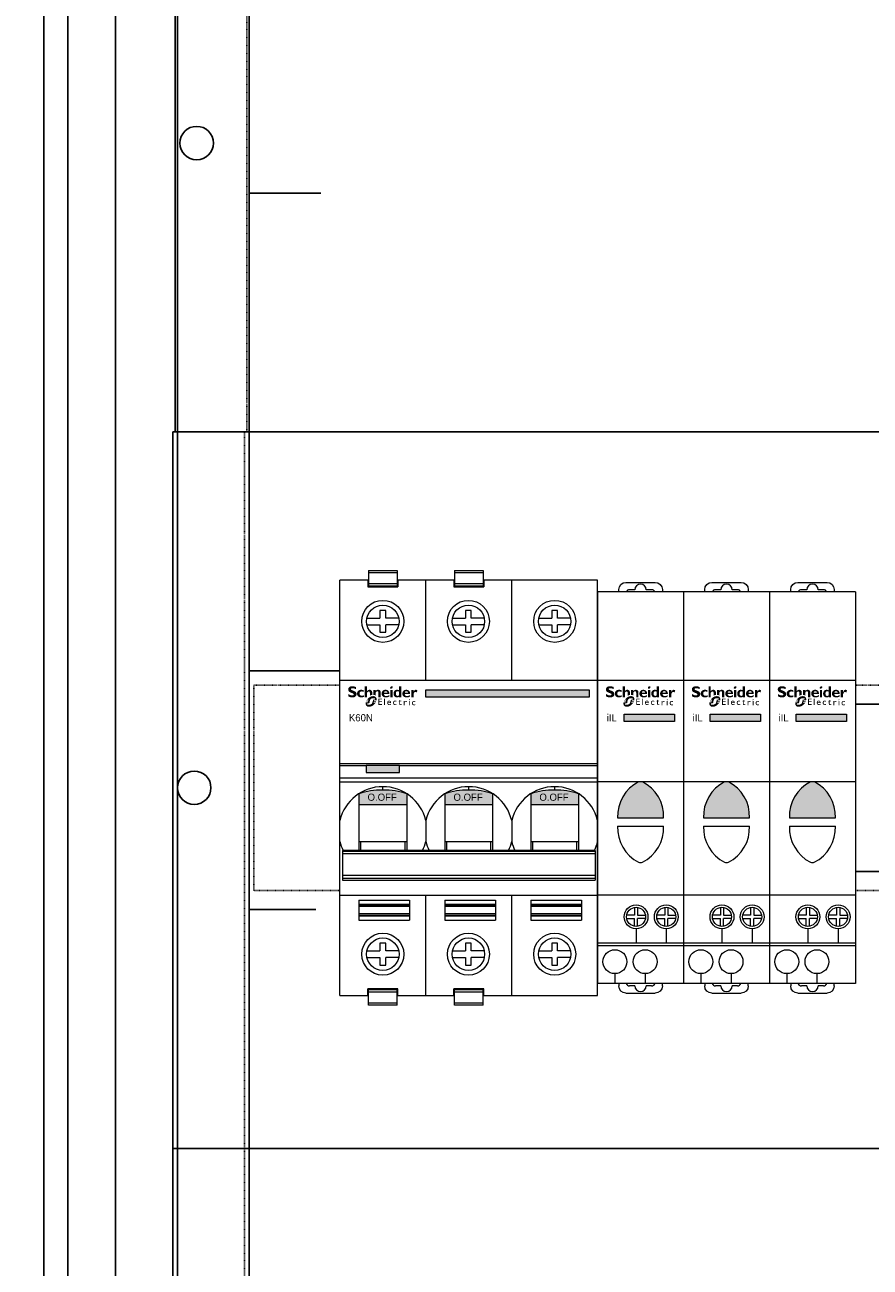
# Model space of a CAD drawing. Header units: millimetres. Extents: x 53896 to 55996, y -16755 to -13785.
# Tile 21 of 24: x 54675 to 54852, y -14565 to -14305. Entities that reach past the tile are written whole.
import ezdxf
from ezdxf.enums import TextEntityAlignment as Align

# ---------------------------------------------------------------- set-up
doc = ezdxf.new("R2010")
doc.units = ezdxf.units.MM
doc.header["$MEASUREMENT"] = 0
doc.linetypes.add('POINTILLE', pattern=[0.2, 0.06, -0.14])
doc.layers.add('2DE_OBJ_Schneider-Devices', color=7, linetype='Continuous', lineweight=18)
doc.layers.add('2DE_OBJ_Schneider-Logo', color=112, linetype='Continuous', lineweight=0)
for name, color, linetype in [('CP_WIPEOUT', 254, 'Continuous'), ('LAYER1', 7, 'Continuous'), ('LAYER13', 7, 'Continuous'), ('LAYER19', 7, 'Continuous'), ('LAYER27', 7, 'Continuous'), ('LAYER3', 7, 'Continuous'), ('LAYER9', 7, 'Continuous')]:
    doc.layers.add(name, color=color, linetype=linetype)
doc.styles.add('CP_ATTR', font='arial.ttf')

# ---------------------------------------------------------------- blocks, each defined once
blk = doc.blocks.new('SYMBOLE_G')
at = {"layer": 'LAYER3', "color": 7}
blk.add_lwpolyline([(0, 0), (595, 0), (595, -1830), (0, -1830)], close=True, dxfattribs=at)
blk = doc.blocks.new('__EDIGRA2__3456_G')
at = {"layer": 'LAYER27', "color": 7}
blk.add_lwpolyline([(5, -5), (300, -5), (300, -1675), (5, -1675)], close=True, dxfattribs=at)
at = {"layer": 'LAYER3', "color": 7}
blk.add_line((28, -15), (28, -1665), dxfattribs=at)
for points in [[(0, 0), (305, 0), (305, -1830), (0, -1830)], [(15, -15), (290, -15), (290, -1665), (15, -1665)], [(15, -15), (28, -15), (28, -1665), (15, -1665)]]:
    blk.add_lwpolyline(points, close=True, dxfattribs=at)
at = {"layer": 'LAYER9', "color": 7}
for p, q in [((43, -1665), (43, -15)), ((43, -415), (58, -415)), ((43, -465), (58, -465)), ((43, -515), (63, -515)), ((43, -565), (57, -565)), ((43, -615), (57, -615))]:
    blk.add_line(p, q, dxfattribs=at)
at = {"layer": 'LAYER9', "color": 7, "width": 0.75}
blk.add_text('10', height=8, dxfattribs=at).set_placement((71, -513), align=Align.CENTER)
blk = doc.blocks.new('__EDIGRA2__3458_G')
at = {"layer": 'LAYER13', "color": 7, "linetype": 'POINTILLE'}
blk.add_lwpolyline([(15, 0), (235, 0), (235, -450), (15, -450)], close=True, dxfattribs=at)
at = {"layer": 'LAYER19', "color": 7}
blk.add_lwpolyline([(0, 0), (250, 0), (250, -450), (0, -450)], close=True, dxfattribs=at)
blk.add_circle((4.5, -389.5), 3.5, dxfattribs=at)
blk = doc.blocks.new('__EDIGRA2__3460_G')
at = {"layer": 'LAYER13', "color": 7, "linetype": 'POINTILLE'}
blk.add_lwpolyline([(15, 0), (235, 0), (235, -150), (15, -150)], close=True, dxfattribs=at)
at = {"layer": 'LAYER13', "color": 7}
blk.add_lwpolyline([(35, -57), (215, -57), (215, -92), (35, -92)], close=True, dxfattribs=at)
at = {"layer": 'LAYER19', "color": 7}
blk.add_lwpolyline([(0, 0), (250, 0), (250, -150), (0, -150)], close=True, dxfattribs=at)
at = {"layer": 'LAYER19', "color": 253, "linetype": 'POINTILLE'}
blk.add_lwpolyline([(17, -53), (233, -53), (233, -96), (17, -96)], close=True, dxfattribs=at)
at = {"layer": 'LAYER19', "color": 7}
for centre in [(4.5, -74.5), (245.5, -74.5)]:
    blk.add_circle(centre, 3.5, dxfattribs=at)
blk = doc.blocks.new('Logo Schneider_2009')
for points in [[(1.62, 8.12), (1.87, 8.01), (2.17, 7.9), (2.51, 7.77), (2.73, 7.68), (2.98, 7.54), (3.16, 7.4), (3.26, 7.26), (3.3, 7.1), (3.29, 7.04), (3.24, 6.86), (3.13, 6.73), (2.95, 6.63), (2.72, 6.57), (2.41, 6.55), (2.37, 6.55), (2.18, 6.56), (1.97, 6.59), (1.76, 6.64), (1.55, 6.71), (1.32, 6.79), (1.09, 6.9), (0.85, 7.02), (0.61, 7.16), (0.36, 7.32), (0.36, 6.02), (0.45, 5.97), (0.69, 5.86), (0.93, 5.76), (1.16, 5.67), (1.4, 5.6), (1.63, 5.54), (1.86, 5.49), (2.08, 5.46), (2.31, 5.44), (2.53, 5.43), (2.63, 5.43), (2.89, 5.45), (3.15, 5.48), (3.38, 5.53), (3.61, 5.6), (3.82, 5.69), (4.02, 5.8), (4.2, 5.92), (4.3, 6), (4.47, 6.17), (4.6, 6.35), (4.71, 6.55), (4.79, 6.77), (4.83, 7.01), (4.85, 7.26), (4.84, 7.35), (4.82, 7.58), (4.76, 7.8), (4.68, 8.01), (4.56, 8.2), (4.42, 8.38), (4.25, 8.55), (4.04, 8.71), (3.98, 8.75), (3.84, 8.82), (3.67, 8.9), (3.45, 9), (3.2, 9.11), (2.9, 9.23), (2.57, 9.36), (2.35, 9.45), (2.1, 9.58), (1.91, 9.72), (1.8, 9.86), (1.77, 10.01), (1.77, 10.04), (1.82, 10.21), (1.93, 10.33), (2.11, 10.42), (2.36, 10.48), (2.67, 10.5), (2.7, 10.49), (2.88, 10.49), (3.07, 10.46), (3.28, 10.42), (3.51, 10.36), (3.75, 10.28), (4.01, 10.19), (4.28, 10.09), (4.57, 9.97), (4.57, 11.12), (4.4, 11.19), (4.16, 11.29), (3.91, 11.37), (3.67, 11.44), (3.44, 11.5), (3.2, 11.54), (2.97, 11.57), (2.75, 11.59), (2.53, 11.59), (2.44, 11.59), (2.17, 11.58), (1.91, 11.55), (1.67, 11.5), (1.45, 11.43), (1.24, 11.35), (1.05, 11.24), (0.87, 11.12), (0.83, 11.1), (0.65, 10.93), (0.5, 10.75), (0.39, 10.56), (0.3, 10.34), (0.25, 10.11), (0.24, 9.87), (0.24, 9.79), (0.26, 9.55), (0.32, 9.32), (0.4, 9.11), (0.51, 8.91), (0.65, 8.73), (0.82, 8.57), (1.02, 8.42), (1.09, 8.37), (1.22, 8.3), (1.4, 8.22)], [(8.85, 6.63), (8.6, 6.54), (8.33, 6.46), (8.09, 6.4), (7.89, 6.37), (7.71, 6.35), (7.69, 6.35), (7.44, 6.38), (7.21, 6.44), (7, 6.54), (6.83, 6.69), (6.68, 6.86), (6.58, 7.06), (6.51, 7.29), (6.49, 7.55), (6.51, 7.77), (6.55, 7.99), (6.63, 8.18), (6.73, 8.34), (6.87, 8.48), (7.04, 8.58), (7.25, 8.65), (7.48, 8.7), (7.75, 8.71), (7.86, 8.71), (8.1, 8.68), (8.33, 8.62), (8.56, 8.54), (8.79, 8.43), (8.79, 9.4), (8.62, 9.45), (8.38, 9.52), (8.13, 9.58), (7.9, 9.62), (7.66, 9.64), (7.44, 9.65), (7.28, 9.65), (7.03, 9.63), (6.79, 9.58), (6.56, 9.52), (6.34, 9.44), (6.14, 9.33), (5.95, 9.21), (5.77, 9.06), (5.73, 9.03), (5.57, 8.86), (5.43, 8.67), (5.32, 8.47), (5.23, 8.26), (5.17, 8.03), (5.13, 7.79), (5.12, 7.53), (5.12, 7.49), (5.14, 7.24), (5.18, 7), (5.25, 6.77), (5.34, 6.56), (5.46, 6.37), (5.6, 6.19), (5.77, 6.02), (5.89, 5.92), (6.07, 5.8), (6.27, 5.69), (6.48, 5.61), (6.71, 5.54), (6.95, 5.49), (7.2, 5.46), (7.47, 5.45), (7.65, 5.46), (7.87, 5.48), (8.1, 5.51), (8.34, 5.57), (8.59, 5.64), (8.85, 5.73)], [(12.28, 6.41), (12.16, 6.34), (12.16, 7.83), (12.14, 8.11), (12.08, 8.34), (11.98, 8.51), (11.84, 8.63), (11.65, 8.7), (11.51, 8.71), (11.33, 8.68), (11.14, 8.6), (10.96, 8.46), (10.77, 8.26), (10.65, 8.1), (10.65, 5.51), (9.38, 5.51), (9.38, 11.52), (10.65, 11.52), (10.65, 8.99), (10.67, 8.99), (10.84, 9.18), (11.03, 9.34), (11.22, 9.47), (11.43, 9.56), (11.65, 9.62), (11.87, 9.65), (11.95, 9.65), (12.21, 9.64), (12.45, 9.59), (12.66, 9.5), (12.86, 9.39), (12.97, 9.3), (13.12, 9.13), (13.24, 8.95), (13.34, 8.74), (13.4, 8.51), (13.43, 8.26), (13.43, 8.1), (13.43, 6.86), (13.26, 6.83), (13.14, 6.79), (13.01, 6.75), (12.89, 6.71), (12.77, 6.66), (12.64, 6.6), (12.52, 6.54), (12.4, 6.48)], [(14.3, 6.84), (14.15, 6.86), (14.04, 6.86), (14.04, 9.57), (15.32, 9.57), (15.32, 9), (15.5, 9.19), (15.69, 9.35), (15.89, 9.47), (16.1, 9.56), (16.32, 9.62), (16.55, 9.65), (16.63, 9.65), (16.89, 9.64), (17.13, 9.58), (17.34, 9.5), (17.54, 9.38), (17.61, 9.32), (17.77, 9.16), (17.9, 8.99), (18, 8.78), (18.07, 8.56), (18.11, 8.31), (18.12, 8.1), (18.12, 5.51), (16.85, 5.51), (16.85, 8), (16.82, 8.28), (16.76, 8.49), (16.64, 8.65), (16.49, 8.76), (16.28, 8.8), (16.2, 8.81), (16.02, 8.78), (15.84, 8.7), (15.66, 8.55), (15.48, 8.36), (15.32, 8.14), (15.32, 6.4), (15.28, 6.44), (15.18, 6.52), (15.07, 6.59), (14.96, 6.65), (14.84, 6.71), (14.71, 6.75), (14.58, 6.79), (14.44, 6.82)], [(36.55, 8.09), (36.69, 8.25), (36.84, 8.36), (37, 8.43), (37.16, 8.46), (37.24, 8.45), (37.44, 8.4), (37.67, 8.31), (37.93, 8.16), (38.28, 9.3), (38.07, 9.44), (37.83, 9.56), (37.62, 9.63), (37.44, 9.65), (37.41, 9.65), (37.23, 9.63), (37.06, 9.57), (36.89, 9.47), (36.73, 9.33), (36.57, 9.16), (36.42, 8.95), (36.28, 8.7), (36.14, 8.42), (36.12, 8.42), (36.12, 9.59), (34.85, 9.59), (34.85, 5.53), (36.12, 5.53), (36.12, 7.28), (36.14, 7.33), (36.27, 7.63), (36.41, 7.88)], [(17.35, 4.39), (18.84, 4.39), (18.84, 4.85), (16.85, 4.85), (16.85, 1.32), (18.88, 1.32), (18.88, 1.79), (17.35, 1.79), (17.35, 2.89), (18.79, 2.89), (18.79, 3.33), (17.35, 3.33)], [(20.41, 4.85), (19.96, 4.85), (19.96, 1.32), (20.41, 1.32)], [(26.21, 3.69), (26.05, 3.7), (25.97, 3.7), (25.79, 3.68), (25.62, 3.63), (25.47, 3.57), (25.34, 3.48), (25.22, 3.36), (25.15, 3.27), (25.06, 3.13), (25, 2.98), (24.95, 2.82), (24.92, 2.64), (24.91, 2.45), (24.92, 2.37), (24.94, 2.19), (24.98, 2.02), (25.04, 1.87), (25.13, 1.73), (25.24, 1.6), (25.29, 1.56), (25.42, 1.46), (25.57, 1.38), (25.72, 1.32), (25.9, 1.29), (26.08, 1.28), (26.1, 1.28), (26.29, 1.29), (26.46, 1.32), (26.62, 1.36), (26.77, 1.42), (26.77, 1.87), (26.65, 1.82), (26.48, 1.76), (26.31, 1.73), (26.16, 1.72), (25.99, 1.73), (25.83, 1.76), (25.69, 1.82), (25.58, 1.9), (25.49, 2.01), (25.43, 2.14), (25.39, 2.3), (25.38, 2.48), (25.38, 2.61), (25.42, 2.78), (25.48, 2.94), (25.57, 3.07), (25.61, 3.11), (25.75, 3.2), (25.9, 3.26), (26.08, 3.28), (26.09, 3.28), (26.24, 3.26), (26.39, 3.22), (26.56, 3.14), (26.73, 3.04), (26.73, 3.53), (26.72, 3.53), (26.54, 3.61), (26.37, 3.66)], [(29.47, 3.65), (28.74, 3.65), (28.74, 4.14), (27.88, 3.29), (27.88, 3.24), (28.27, 3.24), (28.27, 2.01), (28.28, 1.89), (28.31, 1.73), (28.36, 1.59), (28.45, 1.48), (28.55, 1.39), (28.69, 1.33), (28.85, 1.29), (29.03, 1.28), (29.09, 1.28), (29.25, 1.31), (29.42, 1.36), (29.59, 1.44), (29.59, 1.87), (29.55, 1.85), (29.38, 1.77), (29.22, 1.72), (29.06, 1.7), (28.98, 1.71), (28.84, 1.77), (28.76, 1.88), (28.74, 2.05), (28.74, 3.24), (29.47, 3.24)], [(32.08, 3.51), (31.94, 3.53), (31.87, 3.52), (31.75, 3.48), (31.63, 3.4), (31.51, 3.29), (31.38, 3.13), (31.26, 2.94), (31.26, 3.47), (30.8, 3.47), (30.8, 1.15), (31.26, 1.15), (31.26, 2.36), (31.26, 2.41), (31.29, 2.58), (31.34, 2.74), (31.43, 2.88), (31.52, 2.97), (31.66, 3.05), (31.82, 3.08), (31.94, 3.06), (32.09, 2.99), (32.25, 2.86), (32.49, 3.26), (32.39, 3.35), (32.23, 3.45)], [(35.5, 3.1), (35.42, 2.96), (35.35, 2.81), (35.31, 2.65), (35.28, 2.47), (35.27, 2.28), (35.27, 2.2), (35.29, 2.02), (35.33, 1.85), (35.4, 1.7), (35.48, 1.56), (35.59, 1.43), (35.64, 1.38), (35.78, 1.28), (35.92, 1.21), (36.08, 1.15), (36.25, 1.12), (36.44, 1.11), (36.45, 1.11), (36.64, 1.12), (36.82, 1.15), (36.98, 1.19), (37.13, 1.25), (37.13, 1.7), (37.01, 1.65), (36.83, 1.59), (36.67, 1.56), (36.52, 1.55), (36.34, 1.56), (36.18, 1.59), (36.05, 1.65), (35.93, 1.73), (35.85, 1.84), (35.78, 1.97), (35.75, 2.13), (35.73, 2.31), (35.74, 2.44), (35.78, 2.61), (35.84, 2.77), (35.93, 2.9), (35.97, 2.93), (36.1, 3.03), (36.26, 3.09), (36.44, 3.11), (36.44, 3.11), (36.59, 3.09), (36.75, 3.05), (36.91, 2.97), (37.08, 2.87), (37.08, 3.36), (37.08, 3.36), (36.9, 3.44), (36.73, 3.49), (36.57, 3.52), (36.41, 3.53), (36.33, 3.53), (36.14, 3.51), (35.98, 3.46), (35.83, 3.4), (35.7, 3.3), (35.58, 3.19)]]:
    blk.add_hatch(color=112).paths.add_polyline_path(points)
h = blk.add_hatch(color=112)
h.paths.add_polyline_path([(21.06, 9.64), (20.8, 9.65), (20.77, 9.65), (20.51, 9.64), (20.27, 9.6), (20.04, 9.55), (19.82, 9.47), (19.61, 9.36), (19.42, 9.23), (19.24, 9.08), (19.22, 9.06), (19.06, 8.89), (18.92, 8.7), (18.81, 8.49), (18.73, 8.28), (18.67, 8.05), (18.63, 7.81), (18.61, 7.56), (18.61, 7.53), (18.63, 7.28), (18.66, 7.03), (18.73, 6.81), (18.81, 6.59), (18.93, 6.4), (19.07, 6.21), (19.23, 6.04), (19.26, 6.02), (19.44, 5.88), (19.62, 5.76), (19.83, 5.66), (20.05, 5.58), (20.28, 5.52), (20.52, 5.48), (20.78, 5.45), (20.96, 5.45), (21.23, 5.46), (21.49, 5.48), (21.73, 5.53), (21.97, 5.58), (22.19, 5.66), (22.4, 5.75), (22.6, 5.86), (22.79, 5.98), (22.79, 6.77), (22.55, 6.61), (22.32, 6.48), (22.1, 6.38), (21.88, 6.29), (21.66, 6.24), (21.45, 6.21), (21.28, 6.2), (21.01, 6.21), (20.77, 6.25), (20.56, 6.32), (20.38, 6.43), (20.23, 6.55), (20.12, 6.71), (20.03, 6.89), (19.97, 7.11), (19.94, 7.34), (22.85, 7.34), (22.85, 7.61), (22.83, 7.86), (22.79, 8.1), (22.73, 8.32), (22.64, 8.53), (22.53, 8.73), (22.4, 8.91), (22.3, 9.02), (22.12, 9.19), (21.93, 9.33), (21.73, 9.44), (21.52, 9.53), (21.29, 9.6)])
h.paths.add_polyline_path([(21.08, 8.87), (21.28, 8.8), (21.45, 8.69), (21.58, 8.53), (21.67, 8.33), (21.72, 8.09), (21.73, 8), (19.97, 8), (20.01, 8.26), (20.09, 8.47), (20.2, 8.64), (20.36, 8.77), (20.55, 8.85), (20.81, 8.89)], flags=16)
h = blk.add_hatch(color=112)
h.paths.add_polyline_path([(23.78, 11.44), (23.57, 11.28), (23.57, 11.28), (23.4, 11.07), (23.29, 10.86), (23.26, 10.65), (23.27, 10.52), (23.35, 10.33), (23.51, 10.22), (23.75, 10.18), (23.77, 10.18), (23.98, 10.22), (24.19, 10.33), (24.4, 10.5), (24.57, 10.69), (24.67, 10.9), (24.71, 11.11), (24.7, 11.24), (24.62, 11.43), (24.46, 11.54), (24.22, 11.58), (24.21, 11.58), (23.99, 11.54)])
h.paths.add_polyline_path([(24.61, 9.57), (23.34, 9.57), (23.34, 5.51), (24.61, 5.51)])
h = blk.add_hatch(color=112)
h.paths.add_polyline_path([(28.16, 9.4), (27.93, 9.5), (27.69, 9.57), (27.46, 9.62), (27.22, 9.65), (27.1, 9.65), (26.85, 9.64), (26.61, 9.6), (26.38, 9.53), (26.17, 9.44), (25.97, 9.32), (25.79, 9.18), (25.69, 9.08), (25.55, 8.91), (25.42, 8.71), (25.32, 8.51), (25.24, 8.29), (25.19, 8.05), (25.15, 7.81), (25.14, 7.55), (25.15, 7.29), (25.19, 7.05), (25.25, 6.82), (25.33, 6.6), (25.43, 6.39), (25.56, 6.2), (25.69, 6.04), (25.86, 5.87), (26.05, 5.72), (26.25, 5.61), (26.46, 5.52), (26.69, 5.46), (26.93, 5.43), (27.04, 5.43), (27.29, 5.45), (27.52, 5.49), (27.74, 5.57), (27.95, 5.69), (28.15, 5.83), (28.16, 5.84), (28.16, 5.51), (29.44, 5.51), (29.44, 11.52), (28.16, 11.52)])
h.paths.add_polyline_path([(28.16, 8.58), (28.16, 6.63), (27.95, 6.47), (27.73, 6.36), (27.52, 6.3), (27.42, 6.3), (27.19, 6.31), (27, 6.37), (26.83, 6.46), (26.69, 6.59), (26.58, 6.76), (26.51, 6.96), (26.46, 7.2), (26.43, 7.52), (26.45, 7.81), (26.49, 8.06), (26.56, 8.28), (26.66, 8.45), (26.79, 8.59), (26.95, 8.7), (27.13, 8.77), (27.35, 8.8), (27.46, 8.81), (27.69, 8.78), (27.91, 8.71)], flags=16)
h = blk.add_hatch(color=112)
h.paths.add_polyline_path([(32.44, 9.64), (32.19, 9.65), (32.16, 9.65), (31.9, 9.64), (31.65, 9.6), (31.42, 9.55), (31.2, 9.47), (31, 9.36), (30.81, 9.23), (30.63, 9.08), (30.61, 9.06), (30.45, 8.89), (30.31, 8.7), (30.2, 8.49), (30.11, 8.28), (30.05, 8.05), (30.01, 7.81), (30, 7.56), (30, 7.53), (30.01, 7.28), (30.05, 7.03), (30.11, 6.81), (30.2, 6.59), (30.32, 6.4), (30.45, 6.21), (30.62, 6.04), (30.64, 6.02), (30.82, 5.88), (31.01, 5.76), (31.21, 5.66), (31.43, 5.58), (31.66, 5.52), (31.91, 5.48), (32.17, 5.45), (32.35, 5.45), (32.62, 5.46), (32.88, 5.48), (33.12, 5.53), (33.35, 5.58), (33.58, 5.66), (33.79, 5.75), (33.98, 5.86), (34.18, 5.98), (34.18, 6.77), (33.94, 6.61), (33.71, 6.48), (33.49, 6.38), (33.26, 6.29), (33.05, 6.24), (32.83, 6.21), (32.67, 6.2), (32.4, 6.21), (32.16, 6.25), (31.95, 6.32), (31.77, 6.43), (31.62, 6.55), (31.5, 6.71), (31.41, 6.89), (31.36, 7.11), (31.33, 7.34), (34.23, 7.34), (34.24, 7.61), (34.22, 7.86), (34.18, 8.1), (34.11, 8.32), (34.03, 8.53), (33.92, 8.73), (33.79, 8.91), (33.69, 9.02), (33.51, 9.19), (33.32, 9.33), (33.12, 9.44), (32.91, 9.53), (32.68, 9.6)])
h.paths.add_polyline_path([(32.47, 8.87), (32.67, 8.8), (32.84, 8.69), (32.96, 8.53), (33.05, 8.33), (33.11, 8.09), (33.12, 8), (31.35, 8), (31.39, 8.26), (31.47, 8.47), (31.59, 8.64), (31.74, 8.77), (31.93, 8.85), (32.19, 8.89)], flags=16)
h = blk.add_hatch(color=112)
h.paths.add_polyline_path([(11.79, 5.39), (11.67, 5.31), (11.55, 5.21), (11.44, 5.12), (11.32, 5.01), (11.21, 4.9), (11.19, 4.88), (11.09, 4.78), (10.99, 4.68), (10.89, 4.58), (10.8, 4.47), (10.72, 4.36), (10.63, 4.25), (11.4, 4.25), (11.23, 3.74), (10.31, 3.74), (10.26, 3.63), (10.19, 3.51), (10.14, 3.4), (10.09, 3.26), (11.16, 3.26), (10.99, 2.76), (9.93, 2.76), (9.9, 2.61), (9.88, 2.47), (9.86, 2.33), (9.85, 2.19), (9.85, 2.1), (9.86, 1.95), (9.87, 1.8), (9.89, 1.66), (9.92, 1.52), (9.96, 1.39), (10.01, 1.27), (10.07, 1.15), (10.14, 1.04), (10.22, 0.93), (10.3, 0.83), (10.34, 0.8), (10.43, 0.71), (10.53, 0.64), (10.64, 0.56), (10.75, 0.5), (10.87, 0.45), (11, 0.41), (11.13, 0.37), (11.27, 0.34), (11.42, 0.33), (11.57, 0.32), (11.68, 0.31), (11.81, 0.32), (11.94, 0.32), (12.06, 0.34), (12.19, 0.35), (12.32, 0.37), (12.44, 0.4), (12.57, 0.43), (12.69, 0.47), (12.82, 0.51), (12.94, 0.56), (13.06, 0.61), (13.18, 0.66), (13.31, 0.72), (13.43, 0.79), (13.55, 0.86), (13.67, 0.94), (13.79, 1.02), (13.91, 1.1), (14.02, 1.19), (14.14, 1.29), (14.26, 1.39), (14.37, 1.49), (14.47, 1.58), (14.57, 1.68), (14.67, 1.78), (14.77, 1.89), (14.86, 2), (14.95, 2.1), (15.04, 2.21), (15.11, 2.32), (14.12, 2.32), (14.27, 2.82), (15.42, 2.82), (15.48, 2.94), (15.54, 3.07), (15.6, 3.2), (15.63, 3.3), (14.38, 3.3), (14.44, 3.51), (14.52, 3.8), (15.78, 3.8), (15.79, 3.83), (15.81, 3.97), (15.83, 4.11), (15.84, 4.25), (15.85, 4.38), (15.85, 4.4), (15.84, 4.55), (15.83, 4.7), (15.8, 4.84), (15.77, 4.97), (15.73, 5.1), (15.68, 5.22), (15.61, 5.34), (15.54, 5.45), (15.46, 5.55), (15.37, 5.65), (15.28, 5.74), (15.18, 5.82), (15.07, 5.89), (14.96, 5.95), (14.84, 6.01), (14.71, 6.05), (14.58, 6.09), (14.44, 6.12), (14.3, 6.14), (14.15, 6.15), (14, 6.16), (13.89, 6.16), (13.76, 6.15), (13.64, 6.14), (13.51, 6.12), (13.38, 6.1), (13.25, 6.08), (13.13, 6.05), (13, 6.01), (12.88, 5.97), (12.76, 5.93), (12.63, 5.88), (12.51, 5.82), (12.39, 5.76), (12.27, 5.7), (12.15, 5.63), (12.03, 5.56), (11.91, 5.48)])
h.paths.add_polyline_path([(12.61, 4.51), (12.73, 4.62), (12.86, 4.71), (12.97, 4.79), (13.09, 4.85), (13.22, 4.9), (13.35, 4.93), (13.48, 4.96), (13.63, 4.98), (13.77, 4.98), (15.01, 4.98), (14.85, 4.25), (14.1, 4.25), (14, 4.23), (13.93, 4.14), (13.77, 3.51), (13.52, 2.59), (13.48, 2.46), (13.43, 2.34), (13.36, 2.22), (13.28, 2.12), (13.19, 2.01), (13.08, 1.92), (12.98, 1.84), (12.87, 1.76), (12.75, 1.69), (12.62, 1.64), (12.5, 1.59), (12.37, 1.55), (12.23, 1.52), (12.09, 1.5), (11.93, 1.49), (10.68, 1.49), (10.88, 2.29), (11.66, 2.29), (11.79, 2.33), (11.85, 2.38), (11.91, 2.47), (12.14, 3.51), (12.22, 3.83), (12.25, 3.93), (12.3, 4.06), (12.36, 4.18), (12.43, 4.29), (12.52, 4.41)], flags=16)
h = blk.add_hatch(color=112)
h.paths.add_polyline_path([(22.74, 3.7), (22.56, 3.69), (22.39, 3.65), (22.24, 3.59), (22.1, 3.5), (21.98, 3.39), (21.97, 3.38), (21.86, 3.25), (21.78, 3.11), (21.72, 2.96), (21.68, 2.79), (21.66, 2.61), (21.66, 2.52), (21.67, 2.34), (21.7, 2.17), (21.75, 2.01), (21.82, 1.86), (21.91, 1.71), (21.97, 1.65), (22.08, 1.52), (22.21, 1.43), (22.36, 1.35), (22.52, 1.31), (22.7, 1.28), (22.78, 1.28), (22.96, 1.29), (23.13, 1.31), (23.29, 1.36), (23.45, 1.42), (23.61, 1.5), (23.71, 1.56), (23.71, 2), (23.54, 1.9), (23.38, 1.82), (23.21, 1.76), (23.06, 1.73), (22.9, 1.72), (22.72, 1.73), (22.57, 1.77), (22.44, 1.84), (22.33, 1.93), (22.24, 2.05), (22.17, 2.2), (22.13, 2.37), (22.12, 2.42), (23.75, 2.42), (23.75, 2.63), (23.72, 2.82), (23.69, 2.99), (23.64, 3.14), (23.57, 3.28), (23.49, 3.39), (23.4, 3.49), (23.29, 3.57), (23.16, 3.63), (23.03, 3.67), (22.87, 3.7)])
h.paths.add_polyline_path([(22.75, 3.31), (22.92, 3.29), (23.06, 3.23), (23.16, 3.14), (23.23, 3.01), (23.28, 2.85), (23.29, 2.73), (22.12, 2.73), (22.17, 2.91), (22.24, 3.06), (22.34, 3.17), (22.46, 3.25), (22.61, 3.29)], flags=16)
h = blk.add_hatch(color=112)
h.paths.add_polyline_path([(34.08, 4.39), (33.96, 4.43), (33.79, 4.38), (33.69, 4.3), (33.61, 4.17), (33.62, 4.02), (33.67, 3.95), (33.78, 3.9), (33.94, 3.97), (34.05, 4.04), (34.13, 4.17), (34.13, 4.32)])
h.paths.add_polyline_path([(34.1, 3.47), (33.65, 3.47), (33.65, 1.15), (34.1, 1.15)])
blk = doc.blocks.new('Schneider Electric-logo')
at = {"color": 3, "xscale": 45.60207954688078, "yscale": 45.60207954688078, "zscale": 45.60207954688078}
blk.add_blockref('Logo Schneider_2009', (2560, 1257), dxfattribs=at)
blk = doc.blocks.new('SE_logo')
at = {"xscale": 0.2, "yscale": 0.2, "zscale": 0.2}
blk.add_blockref('Schneider Electric-logo', (-516.3, -249.2), dxfattribs=at)
blk = doc.blocks.new('2d_wyl_ic60_n_h_3p_se120_5u6w95p')
blk.add_wipeout([(0, 43.5), (6, 43.5), (6, 45.5), (12, 45.5), (12, 43.5), (24, 43.5), (24, 45.5), (30, 45.5), (30, 43.5), (54, 43.5), (54, -43.5), (30, -43.5), (30, -45.5), (24, -45.5), (24, -43.5), (12, -43.5), (12, -45.5), (6, -45.5), (6, -43.5), (0, -43.5)]).dxf.layer = 'CP_WIPEOUT'
at = {"lineweight": 0}
h = blk.add_hatch(color=112, dxfattribs=at)
h.dxf.hatch_style = 1
h.paths.add_polyline_path([(52.21, 20.5), (18, 20.5), (18, 18.95), (52.21, 18.95)])
h = blk.add_hatch(color=251, dxfattribs=at)
h.dxf.hatch_style = 1
h.paths.add_polyline_path([(12.5, 4.67), (5.5, 4.67), (5.5, 3.17), (12.5, 3.17)])
h = blk.add_hatch(color=112, dxfattribs=at)
h.dxf.hatch_style = 1
edge = h.paths.add_edge_path()
edge.add_line((4, -1.24), (4, -3.47))
edge.add_line((4, -3.47), (14, -3.47))
edge.add_line((14, -3.47), (14, -1.24))
edge.add_ellipse((9, -7.06), major_axis=(10.66, 0), ratio=0.617793, start_angle=62.0259, end_angle=90)
edge.add_ellipse((9, -7.06), major_axis=(10.66, 0), ratio=0.617793, start_angle=90, end_angle=117.9741)
h = blk.add_hatch(color=112, dxfattribs=at)
h.dxf.hatch_style = 1
edge = h.paths.add_edge_path()
edge.add_line((22, -1.24), (22, -3.47))
edge.add_line((22, -3.47), (32, -3.47))
edge.add_line((32, -3.47), (32, -1.24))
edge.add_ellipse((27, -7.06), major_axis=(10.66, 0), ratio=0.617793, start_angle=62.0259, end_angle=90)
edge.add_ellipse((27, -7.06), major_axis=(10.66, 0), ratio=0.617793, start_angle=90, end_angle=117.9741)
h = blk.add_hatch(color=112, dxfattribs=at)
h.dxf.hatch_style = 1
edge = h.paths.add_edge_path()
edge.add_line((40, -1.24), (40, -3.47))
edge.add_line((40, -3.47), (50, -3.47))
edge.add_line((50, -3.47), (50, -1.24))
edge.add_ellipse((45, -7.06), major_axis=(10.66, 0), ratio=0.617793, start_angle=62.0259, end_angle=90)
edge.add_ellipse((45, -7.06), major_axis=(10.66, 0), ratio=0.617793, start_angle=90, end_angle=117.9741)
for p, q in [((6, 45.5), (6, 42.1)), ((6, 45.5), (12, 45.5)), ((6, 45.1), (12, 45.1)), ((12, 45.5), (12, 42.1)), ((24, 45.5), (24, 42.1)), ((24, 45.5), (30, 45.5)), ((24, 45.1), (30, 45.1)), ((30, 45.5), (30, 42.1)), ((0, -43.5), (0, 43.5)), ((6, 43.5), (0, 43.5)), ((5.85, 43.5), (5.85, 42.1)), ((5.85, 42.1), (12.15, 42.1)), ((6, 42.8), (12, 42.8)), ((6, 42.3), (12, 42.3)), ((24, 43.5), (12, 43.5)), ((12.15, 43.5), (12.15, 42.1)), ((23.85, 43.5), (23.85, 42.1)), ((23.85, 42.1), (30.15, 42.1)), ((24, 42.8), (30, 42.8)), ((24, 42.3), (30, 42.3)), ((54, 43.5), (30, 43.5)), ((30.15, 43.5), (30.15, 42.1)), ((54, -43.5), (54, 43.5)), ((8.4, 37.15), (8.4, 35.55)), ((9.6, 37.15), (8.4, 37.15)), ((9.6, 35.55), (9.6, 37.15)), ((26.33, 37.15), (26.33, 35.55)), ((27.53, 37.15), (26.33, 37.15)), ((27.53, 35.55), (27.53, 37.15)), ((44.4, 37.15), (44.4, 35.55)), ((45.6, 37.15), (44.4, 37.15)), ((45.6, 35.55), (45.6, 37.15)), ((5.67, 35.55), (8.4, 35.55)), ((5.67, 34.15), (8.4, 34.15)), ((8.4, 34.15), (8.4, 32.55)), ((12.33, 35.55), (9.6, 35.55)), ((12.33, 34.15), (9.6, 34.15)), ((9.6, 32.55), (9.6, 34.15)), ((23.6, 35.55), (26.33, 35.55)), ((23.6, 34.15), (26.33, 34.15)), ((26.33, 34.15), (26.33, 32.55)), ((30.25, 35.55), (27.53, 35.55)), ((30.25, 34.15), (27.53, 34.15)), ((27.53, 32.55), (27.53, 34.15)), ((41.67, 35.55), (44.4, 35.55)), ((41.67, 34.15), (44.4, 34.15)), ((44.4, 34.15), (44.4, 32.55)), ((48.33, 35.55), (45.6, 35.55)), ((48.33, 34.15), (45.6, 34.15)), ((45.6, 32.55), (45.6, 34.15)), ((8.4, 32.55), (9.6, 32.55)), ((26.33, 32.55), (27.53, 32.55)), ((44.4, 32.55), (45.6, 32.55)), ((0, 22.5), (54, 22.5)), ((0, 5.07), (54, 5.07)), ((0, 4.67), (5.5, 4.67)), ((12.5, 4.67), (54, 4.67)), ((0, 2.07), (54, 2.07)), ((0, 1.27), (54, 1.27)), ((9, -0.47), (9, 0.23)), ((27, -0.47), (27, 0.23)), ((45, -0.47), (45, 0.23)), ((4, -1.24), (4, -13.12)), ((14, -1.24), (14, -13.12)), ((22, -1.24), (22, -13.12)), ((32, -1.24), (32, -13.12)), ((40, -1.24), (40, -13.12)), ((50, -1.24), (50, -13.12)), ((4, -3.47), (14, -3.47)), ((22, -3.47), (32, -3.47)), ((40, -3.47), (50, -3.47)), ((4, -11.27), (14, -11.27)), ((4.35, -11.27), (4.35, -13.12)), ((13.65, -13.12), (13.65, -11.27)), ((22, -11.27), (32, -11.27)), ((22.35, -11.27), (22.35, -13.12)), ((31.65, -13.12), (31.65, -11.27)), ((40, -11.27), (50, -11.27)), ((40.35, -11.27), (40.35, -13.12)), ((49.65, -13.12), (49.65, -11.27)), ((53.45, -13.12), (0.55, -13.12)), ((0.55, -13.12), (0.55, -19.33)), ((53.45, -13.33), (0.55, -13.33)), ((53.45, -13.86), (0.55, -13.86)), ((53.45, -13.12), (53.45, -19.33)), ((53.45, -18.36), (0.55, -18.36)), ((53.45, -19.02), (0.55, -19.02)), ((0.55, -19.33), (53.45, -19.33)), ((0, -22.5), (54, -22.5)), ((4, -23.5), (4, -27.7)), ((4, -23.5), (14.6, -23.5)), ((4, -24.35), (14.6, -24.35)), ((4, -24.5), (14.6, -24.5)), ((14.6, -24.83), (4, -24.83)), ((14.6, -23.5), (14.6, -27.7)), ((22, -23.5), (22, -27.7)), ((22, -23.5), (32.6, -23.5)), ((22, -24.35), (32.6, -24.35)), ((22, -24.5), (32.6, -24.5)), ((32.6, -24.83), (22, -24.83)), ((32.6, -23.5), (32.6, -27.7)), ((40, -23.5), (40, -27.7)), ((40, -23.5), (50.6, -23.5)), ((40, -24.35), (50.6, -24.35)), ((40, -24.5), (50.6, -24.5)), ((50.6, -24.83), (40, -24.83)), ((50.6, -23.5), (50.6, -27.7)), ((14.6, -26.36), (4, -26.36)), ((4, -26.7), (14.6, -26.7)), ((14.6, -26.85), (4, -26.85)), ((4, -27.7), (14.6, -27.7)), ((32.6, -26.36), (22, -26.36)), ((22, -26.7), (32.6, -26.7)), ((32.6, -26.85), (22, -26.85)), ((22, -27.7), (32.6, -27.7)), ((50.6, -26.36), (40, -26.36)), ((40, -26.7), (50.6, -26.7)), ((50.6, -26.85), (40, -26.85)), ((40, -27.7), (50.6, -27.7)), ((8.4, -32.55), (8.4, -34.15)), ((9.6, -32.55), (8.4, -32.55)), ((9.6, -34.15), (9.6, -32.55)), ((26.33, -32.55), (26.33, -34.15)), ((27.53, -32.55), (26.33, -32.55)), ((27.53, -34.15), (27.53, -32.55)), ((44.4, -32.55), (44.4, -34.15)), ((45.6, -32.55), (44.4, -32.55)), ((45.6, -34.15), (45.6, -32.55)), ((5.67, -34.15), (8.4, -34.15)), ((5.67, -35.55), (8.4, -35.55)), ((8.4, -35.55), (8.4, -37.15)), ((12.33, -34.15), (9.6, -34.15)), ((12.33, -35.55), (9.6, -35.55)), ((9.6, -37.15), (9.6, -35.55)), ((23.6, -34.15), (26.33, -34.15)), ((23.6, -35.55), (26.33, -35.55)), ((26.33, -35.55), (26.33, -37.15)), ((30.25, -34.15), (27.53, -34.15)), ((30.25, -35.55), (27.53, -35.55)), ((27.53, -37.15), (27.53, -35.55)), ((41.67, -34.15), (44.4, -34.15)), ((41.67, -35.55), (44.4, -35.55)), ((44.4, -35.55), (44.4, -37.15)), ((48.33, -34.15), (45.6, -34.15)), ((48.33, -35.55), (45.6, -35.55)), ((45.6, -37.15), (45.6, -35.55)), ((8.4, -37.15), (9.6, -37.15)), ((26.33, -37.15), (27.53, -37.15)), ((44.4, -37.15), (45.6, -37.15)), ((0, -43.5), (6, -43.5)), ((5.85, -43.5), (5.85, -42.1)), ((12.15, -42.1), (5.85, -42.1)), ((6, -45.5), (6, -42.1)), ((12, -42.3), (6, -42.3)), ((12, -42.8), (6, -42.8)), ((12, -45.5), (12, -42.1)), ((12, -43.5), (24, -43.5)), ((12.15, -43.5), (12.15, -42.1)), ((23.85, -43.5), (23.85, -42.1)), ((30.15, -42.1), (23.85, -42.1)), ((24, -45.5), (24, -42.1)), ((30, -42.3), (24, -42.3)), ((30, -42.8), (24, -42.8)), ((30, -45.5), (30, -42.1)), ((30, -43.5), (54, -43.5)), ((30.15, -43.5), (30.15, -42.1)), ((12, -45.1), (6, -45.1)), ((12, -45.5), (6, -45.5)), ((30, -45.1), (24, -45.1)), ((30, -45.5), (24, -45.5))]:
    blk.add_line(p, q, dxfattribs=at)
for points in [[(18, 22.5), (18, 43.5)], [(36, 22.5), (36, 43.5)], [(18, -6.83), (18, -11.26)], [(36, -6.83), (36, -11.26)], [(18, -43.5), (18, -22.5)], [(36, -43.5), (36, -22.5)]]:
    blk.add_lwpolyline(points, dxfattribs=at)
at = {"color": 112, "lineweight": 0}
blk.add_lwpolyline([(18, 20.5), (52.21, 20.5), (52.21, 18.95), (18, 18.95)], close=True, dxfattribs=at)
at = {"lineweight": 0}
blk.add_lwpolyline([(12.5, 4.67), (5.5, 4.67), (5.5, 3.17), (12.5, 3.17)], close=True, dxfattribs=at)
for centre, radius in [((9, 34.85), 4.4), ((26.93, 34.85), 4.4), ((45, 34.85), 4.4), ((9, 34.85), 3.4), ((26.93, 34.85), 3.4), ((45, 34.85), 3.4), ((9, -34.85), 4.4), ((26.93, -34.85), 4.4), ((45, -34.85), 4.4), ((9, -34.85), 3.4), ((26.93, -34.85), 3.4), ((45, -34.85), 3.4)]:
    blk.add_circle(centre, radius, dxfattribs=at)
for centre, start, end in [((9, -9.04), 13.8325, 166.1675), ((27, -9.04), 13.8325, 166.1675), ((45, -9.04), 13.8325, 166.1675), ((9, -9.04), 193.8325, 206.0725), ((9, -9.04), 333.9275, 346.1675), ((27, -9.04), 193.8325, 206.0725), ((27, -9.04), 333.9275, 346.1675), ((45, -9.04), 193.8325, 206.0725), ((45, -9.04), 333.9275, 346.1675)]:
    blk.add_arc(centre, 9.27, start, end, dxfattribs=at)
for centre, start_param, end_param in [((9, -7.06), 1.570796, 2.059037), ((9, -7.06), 1.082555, 1.570796), ((27, -7.06), 1.570796, 2.059037), ((27, -7.06), 1.082555, 1.570796), ((45, -7.06), 1.570796, 2.059037), ((45, -7.06), 1.082555, 1.570796)]:
    blk.add_ellipse(centre, major_axis=(10.66, 0), ratio=0.617793, start_param=start_param, end_param=end_param, dxfattribs=at)
at = {"layer": '2DE_OBJ_Schneider-Logo', "lineweight": 0, "xscale": 0.04182049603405, "yscale": 0.04182049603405, "zscale": 0.04182049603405}
blk.add_blockref('SE_logo', (1.83, 16.75), dxfattribs=at)
at = {"color": 114, "linetype": 'Continuous', "lineweight": 0}
for p in [(5.8, -2.72), (23.8, -2.72), (41.8, -2.72)]:
    blk.add_text('O.OFF', height=1.5, dxfattribs=at).set_placement(p)
at = {"style": 'CP_ATTR', "flags": 9}
for tag, p in [('MARK3', (0, 0.01)), ('FUNCTION', (0, 0.01)), ('CHARACTER', (0, 0.01)), ('PRODUCER', (0, 0.01)), ('ORDER-NO', (0, 0.01)), ('PRODUCT-TYPE', (0, 0.01)), ('ARTICLE', (0, 0.01)), ('NAME', (0, 0.01)), ('OTHER', (0, 0)), ('LINK', (0, 0)), ('IP', (0, 0)), ('NUMBER_OF_POLES', (0, 0)), ('POWER_LOSSES', (0, 0)), ('POWER', (0, 0)), ('VOLTAGE', (0, 0)), ('CURRENT', (0.01, 0.01)), ('MARK2', (0.01, 0.01)), ('GROUP', (0.01, 0)), ('NUMBER', (0.01, 0)), ('TEXT_01', (0.01, 0))]:
    blk.add_attdef(tag, text='', height=0.0005, dxfattribs=at).set_placement(p, align=Align.MIDDLE_LEFT)
at = {"linetype": 'ByBlock', "style": 'CP_ATTR', "flags": 9}
blk.add_attdef('WEIGHT', text='', height=0.0005, dxfattribs=at).set_placement((0, 0), align=Align.MIDDLE_LEFT)
at = {"layer": '2DE_OBJ_Schneider-Logo', "color": 253, "linetype": 'Continuous', "lineweight": 0}
blk.add_text('K60N', height=1.5, dxfattribs=at).set_placement((1.89, 13.92))
blk = doc.blocks.new('2d_syg_iil_1f_zielona_se2_fwmjh92')
at = {"lineweight": 0}
for p, q in [((5.94, 43), (12.06, 43)), ((5.94, -43), (12.06, -43))]:
    blk.add_line(p, q, dxfattribs=at)
blk.add_wipeout([(0, 41), (18, 41), (18, -41), (0, -41)]).dxf.layer = 'CP_WIPEOUT'
h = blk.add_hatch(color=112, dxfattribs=at)
h.dxf.hatch_style = 1
h.paths.add_polyline_path([(16.13, 15.41), (5.59, 15.41), (5.59, 13.86), (16.13, 13.86)])
h = blk.add_hatch(color=112, dxfattribs=at)
h.dxf.hatch_style = 1
h.paths.add_polyline_path([(13.81, -6.32, 0.294299), (9.4, 1.26), (8.57, 1.26, 0.292132), (4.19, -6.32), (9, -6.32)])
for p, q in [((18, 41), (0, 41)), ((4.44, 41), (4.44, 41.5)), ((7.8, 41.47), (6.69, 41.47)), ((11.31, 41.47), (10.2, 41.47)), ((13.56, 41.5), (13.56, 41)), ((0, 22.5), (18, 22.5)), ((18, 1.26), (0, 1.26)), ((18, -22.5), (0, -22.5)), ((7.72, -25.05), (7.72, -26.7)), ((8.38, -25.05), (8.38, -26.7)), ((14.05, -25.05), (14.05, -26.7)), ((14.71, -25.05), (14.71, -26.7)), ((7.72, -26.7), (6.07, -26.7)), ((6.08, -27.35), (7.72, -27.35)), ((7.72, -29), (7.72, -27.35)), ((8.38, -26.7), (10.02, -26.7)), ((10.02, -27.35), (8.38, -27.35)), ((8.38, -29), (8.38, -27.35)), ((14.05, -26.7), (12.4, -26.7)), ((12.41, -27.35), (14.05, -27.35)), ((14.05, -29), (14.05, -27.35)), ((14.71, -26.7), (16.35, -26.7)), ((16.35, -27.35), (14.71, -27.35)), ((14.71, -29), (14.71, -27.35)), ((4.44, -41), (4.44, -41.5)), ((7.8, -41.47), (6.69, -41.47)), ((11.31, -41.47), (10.2, -41.47)), ((13.56, -41.5), (13.56, -41))]:
    blk.add_line(p, q, dxfattribs=at)
for points in [[(0, 41), (0, -41)], [(18, 41), (18, -41), (0, -41)], [(4.19, -6.32), (9, -6.32)], [(9, -6.32), (13.81, -6.32)], [(4.19, -8.03), (13.81, -8.03)], [(8.05, -29.52), (8.05, -32.5)], [(14.38, -29.52), (14.38, -32.5)], [(0, -32.5), (18, -32.5)], [(0, -33), (18, -33)], [(3.62, -38.91), (3.62, -41)], [(9.95, -38.91), (9.95, -41)]]:
    blk.add_lwpolyline(points, dxfattribs=at)
at = {"color": 112, "lineweight": 0}
blk.add_lwpolyline([(5.59, 15.41), (16.13, 15.41), (16.13, 13.86), (5.59, 13.86)], close=True, dxfattribs=at)
at = {"lineweight": 0}
for centre, radius in [((8.05, -27.02), 2.5), ((8.05, -27.02), 2), ((14.38, -27.02), 2.5), ((14.38, -27.02), 2), ((3.62, -36.41), 2.5), ((9.95, -36.41), 2.5)]:
    blk.add_circle(centre, radius, dxfattribs=at)
at = {"lineweight": 0, "extrusion": (0, 0, -1)}
for centre, start, end in [((-5.94, 41.5), 0, 90), ((-12.06, 41.5), 90, 180), ((-5.94, -41.5), 270, 0), ((-12.06, -41.5), 180, 270)]:
    blk.add_arc(centre, 1.5, start, end, dxfattribs=at)
at = {"lineweight": 0}
for centre, radius, start, end in [((9, 41.47), 1.2, 0, 180), ((6.69, 40.73), 0.75, 90, 158.4924), ((11.31, 40.73), 0.75, 21.5076, 90), ((12.31, -5.96), 8.13, 117.3383, 182.4773), ((5.73, -5.95), 8.09, 357.4412, 63.0375), ((12.31, -8.38), 8.13, 177.5227, 242.7168), ((5.73, -8.39), 8.09, 296.9064, 2.5588), ((8.99, -14.18), 1.48, 254.1144, 285.8856), ((6.69, -40.73), 0.75, 201.5076, 270), ((9, -41.47), 1.2, 180, 0), ((11.31, -40.73), 0.75, 270, 338.4924)]:
    blk.add_arc(centre, radius, start, end, dxfattribs=at)
at = {"layer": '2DE_OBJ_Schneider-Logo', "lineweight": 0, "xscale": 0.04182049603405, "yscale": 0.04182049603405, "zscale": 0.04182049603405}
blk.add_blockref('SE_logo', (1.83, 16.75), dxfattribs=at)
at = {"style": 'CP_ATTR', "flags": 9}
for tag, p in [('NAME', (0, 0.01)), ('ARTICLE', (0, 0.01)), ('PRODUCT-TYPE', (0, 0.01)), ('ORDER-NO', (0, 0.01)), ('PRODUCER', (0, 0.01)), ('CHARACTER', (0, 0.01)), ('FUNCTION', (0, 0.01)), ('MARK3', (0, 0.01)), ('VOLTAGE', (0, 0)), ('POWER', (0, 0)), ('POWER_LOSSES', (0, 0)), ('NUMBER_OF_POLES', (0, 0)), ('IP', (0, 0)), ('LINK', (0, 0)), ('OTHER', (0, 0)), ('MARK2', (0.01, 0.01)), ('CURRENT', (0.01, 0.01)), ('TEXT_01', (0.01, 0)), ('NUMBER', (0.01, 0)), ('GROUP', (0.01, 0))]:
    blk.add_attdef(tag, text='', height=0.0005, dxfattribs=at).set_placement(p, align=Align.MIDDLE_LEFT)
at = {"linetype": 'ByBlock', "style": 'CP_ATTR', "flags": 9}
blk.add_attdef('WEIGHT', text='', height=0.0005, dxfattribs=at).set_placement((0, 0), align=Align.MIDDLE_LEFT)
at = {"layer": '2DE_OBJ_Schneider-Logo', "color": 253, "linetype": 'Continuous', "lineweight": 0}
blk.add_text('iIL', height=1.5, dxfattribs=at).set_placement((1.9, 13.91))

msp = doc.modelspace()

# ---------------------------------------------------------------- block references
at = {"layer": 'LAYER1'}
for name, p in [('SYMBOLE_G', (54084.14, -13925.12)), ('__EDIGRA2__3456_G', (54679.14, -13925.12)), ('__EDIGRA2__3458_G', (54706.64, -13940.12)), ('__EDIGRA2__3460_G', (54706.14, -14390.12)), ('__EDIGRA2__3460_G', (54706.14, -14540.12))]:
    msp.add_blockref(name, p, dxfattribs=at)

# ---------------------------------------------------------------- next in the draw order: block references
at = {"layer": '2DE_OBJ_Schneider-Devices'}
msp.add_blockref('2d_wyl_ic60_n_h_3p_se120_5u6w95p', (54741.14, -14464.62), dxfattribs=at)

# ---------------------------------------------------------------- next in the draw order: block references
msp.add_blockref('2d_syg_iil_1f_zielona_se2_fwmjh92', (54795.14, -14464.62), dxfattribs=at)

# ---------------------------------------------------------------- next in the draw order: block references
msp.add_blockref('2d_syg_iil_1f_zielona_se2_fwmjh92', (54813.14, -14464.62), dxfattribs=at)

# ---------------------------------------------------------------- next in the draw order: block references
msp.add_blockref('2d_syg_iil_1f_zielona_se2_fwmjh92', (54831.14, -14464.62), dxfattribs=at)

doc.saveas('drawing.dxf')
